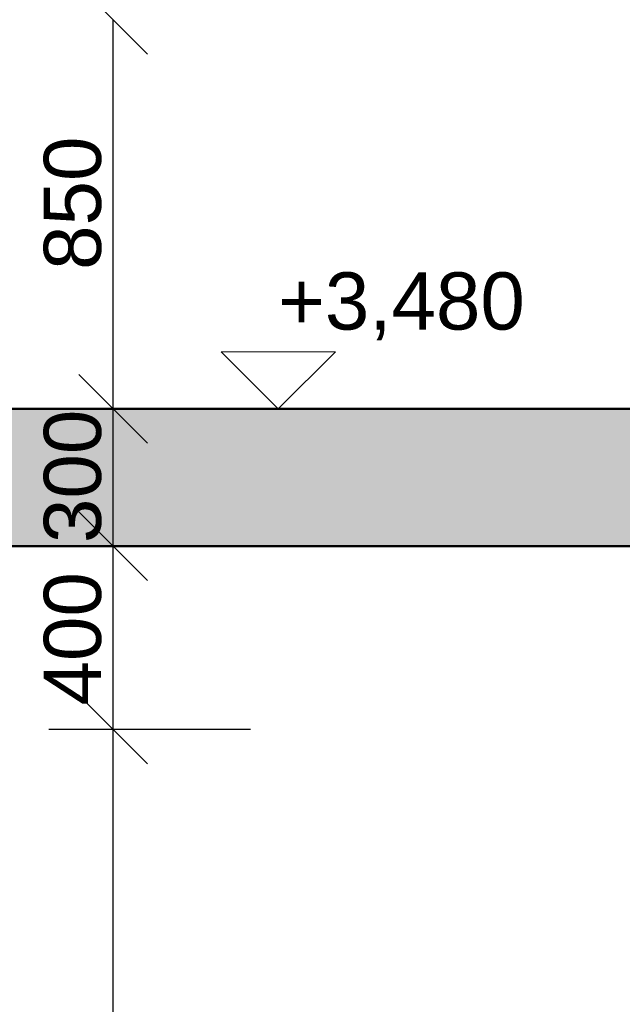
# Model space of a CAD drawing. Header units: millimetres. Extents: x -25478 to 4005, y -8416 to 11348.
# Tile 222 of 256: x -2229 to -912, y 2180 to 4330. Entities that reach past the tile are written whole.
import ezdxf

# ---------------------------------------------------------------- set-up
doc = ezdxf.new("R2010")
doc.units = ezdxf.units.MM
doc.header["$MEASUREMENT"] = 0
doc.linetypes.add('Wipeout_Contour', pattern=[1000, 0, -1000])
for name, color, linetype in [('POHLED ZÁPADNÍ_1_Konstrukce - nosné', 7, 'Continuous'), ('POHLED ZÁPADNÍ_1_Kóty - SP', 7, 'Continuous'), ('POHLED ZÁPADNÍ_1_Nové_Kóty - SP', 7, 'Continuous'), ('POHLED ZÁPADNÍ_1_Výplně - Povrchové', 7, 'Continuous'), ('POHLED ZÁPADNÍ_1_Výplně – Řezové', 7, 'Continuous')]:
    doc.layers.add(name, color=color, linetype=linetype)
doc.styles.add('GENEROVANÝ_STYL_2', font='txt')

msp = doc.modelspace()

# ---------------------------------------------------------------- linework, layer by layer
at = {"layer": 'POHLED ZÁPADNÍ_1_Konstrukce - nosné', "color": 251, "linetype": 'Continuous', "lineweight": 13, "true_color": 0x6a6a6a}
msp.add_line((-6347.6, 3180), (-321.5, 3180), dxfattribs=at)
at = {"layer": 'POHLED ZÁPADNÍ_1_Konstrukce - nosné', "color": 7, "linetype": 'Continuous', "lineweight": 50, "flags": 128}
msp.add_lwpolyline([(-821.7, 3180), (-2556, 3180), (-5857.9, 3180)], dxfattribs=at)
at = {"layer": 'POHLED ZÁPADNÍ_1_Nové_Kóty - SP', "color": 1, "linetype": 'Continuous', "lineweight": 25}
for p, q in [((-2099.6, 3255), (-1949.6, 3105)), ((-1724.6, 3180), (-2165.2, 3180)), ((-2024.6, 2780), (-2024.6, 3180)), ((-2099.6, 2855), (-1949.6, 2705)), ((-1724.6, 2780), (-2165.2, 2780)), ((-2024.6, 980), (-2024.6, 2780))]:
    msp.add_line(p, q, dxfattribs=at)

# ---------------------------------------------------------------- texts
at = {"layer": 'POHLED ZÁPADNÍ_1_Kóty - SP', "color": 1, "linetype": 'Continuous', "lineweight": 25, "char_height": 125, "width": 284.572, "attachment_point": 7, "rotation": 90, "style": 'GENEROVANÝ_STYL_2'}
for s, insert in [('\\A1;{\\pql;\\fArial|b0|i0|c0|p38;300}', (-2049.6, 3187.1)), ('\\A1;{\\pql;\\fArial|b0|i0|c0|p38;400}', (-2049.6, 2832.3))]:
    msp.add_mtext(s, dxfattribs=dict(at, insert=insert))

# ---------------------------------------------------------------- wipeouts: each hides what was drawn before it
at = {"color": 254, "linetype": 'Wipeout_Contour', "lineweight": 0, "ltscale": 1235219.686544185}
msp.add_wipeout([(-10530.7, 6480), (-10530.7, 6166.7), (-10528.4, 6166.7), (-10528.4, 4355), (-10500.7, 4355), (-10500.7, 4330), (-10528.4, 4330), (-10528.4, 3480), (-9026.1, 3480), (-9031.1, 3760), (-9033.4, 3760), (-9040.7, 3762.9), (-9043.7, 3770), (-9043.7, 3870), (-9040.7, 3877.1), (-9033.4, 3880), (-9014.5, 3880), (-9014.5, 4280), (-8674.5, 4280), (-8674.5, 3880), (-8655.7, 3880), (-8648.4, 3877.1), (-8645.4, 3870), (-8645.4, 3770), (-8648.4, 3762.9), (-8655.7, 3760), (-8658, 3760), (-8663, 3480), (-8323.4, 3480), (-8328.4, 3760), (-8330.7, 3760), (-8338, 3762.9), (-8341, 3770), (-8341, 3870), (-8338, 3877.1), (-8330.7, 3880), (-8311.9, 3880), (-8311.9, 4280), (-7971.9, 4280), (-7971.9, 3880), (-7953.1, 3880), (-7945.8, 3877.1), (-7942.7, 3870), (-7942.7, 3770), (-7945.8, 3762.9), (-7953.1, 3760), (-7955.3, 3760), (-7960.3, 3480), (-7651.2, 3480), (-7656.2, 3760), (-7658.4, 3760), (-7665.7, 3762.9), (-7668.7, 3770), (-7668.7, 3870), (-7665.7, 3877.1), (-7658.4, 3880), (-7639.6, 3880), (-7639.6, 4280), (-7299.6, 4280), (-7299.6, 3880), (-7280.8, 3880), (-7273.5, 3877.1), (-7270.4, 3870), (-7270.4, 3770), (-7273.5, 3762.9), (-7280.8, 3760), (-7283, 3760), (-7288, 3480), (-6964.1, 3480), (-6969.1, 3760), (-6971.3, 3760), (-6978.7, 3762.9), (-6981.7, 3770), (-6981.7, 3870), (-6978.7, 3877.1), (-6971.3, 3880), (-6952.5, 3880), (-6952.5, 4280), (-6612.5, 4280), (-6612.5, 3880), (-6593.7, 3880), (-6586.4, 3877.1), (-6583.4, 3870), (-6583.4, 3770), (-6586.4, 3762.9), (-6593.7, 3760), (-6596, 3760), (-6601, 3480), (-4696.2, 3480), (-4701.2, 3760), (-4703.5, 3760), (-4710.8, 3762.9), (-4713.8, 3770), (-4713.8, 3870), (-4710.8, 3877.1), (-4703.5, 3880), (-4684.6, 3880), (-4684.6, 4280), (-4344.6, 4280), (-4344.6, 3880), (-4325.8, 3880), (-4318.5, 3877.1), (-4315.5, 3870), (-4315.5, 3770), (-4318.5, 3762.9), (-4325.8, 3760), (-4328.1, 3760), (-4333.1, 3480), (-3993.5, 3480), (-3998.5, 3760), (-4000.8, 3760), (-4008.1, 3762.9), (-4011.1, 3770), (-4011.1, 3870), (-4008.1, 3877.1), (-4000.8, 3880), (-3982, 3880), (-3982, 4280), (-3642, 4280), (-3642, 3880), (-3623.2, 3880), (-3615.9, 3877.1), (-3612.8, 3870), (-3612.8, 3770), (-3615.9, 3762.9), (-3623.2, 3760), (-3625.4, 3760), (-3630.4, 3480), (-3349.2, 3480), (-3354.2, 3760), (-3356.5, 3760), (-3363.8, 3762.9), (-3366.8, 3770), (-3366.8, 3870), (-3363.8, 3877.1), (-3356.5, 3880), (-3337.6, 3880), (-3337.6, 4280), (-2997.6, 4280), (-2997.6, 3880), (-2978.8, 3880), (-2971.5, 3877.1), (-2968.5, 3870), (-2968.5, 3770), (-2971.5, 3762.9), (-2978.8, 3760), (-2981.1, 3760), (-2986.1, 3480), (-2662.2, 3480), (-2667.2, 3760), (-2669.4, 3760), (-2676.7, 3762.9), (-2679.7, 3770), (-2679.7, 3870), (-2676.7, 3877.1), (-2669.4, 3880), (-2650.6, 3880), (-2650.6, 4280), (-2310.6, 4280), (-2310.6, 3880), (-2291.8, 3880), (-2284.5, 3877.1), (-2281.4, 3870), (-2281.4, 3770), (-2284.5, 3762.9), (-2291.8, 3760), (-2294, 3760), (-2299, 3480), (-771.5, 3480), (-771.5, 4330), (-801.5, 4330), (-801.5, 4355), (-771.5, 4355), (-771.5, 6480)], dxfattribs=at).dxf.layer = 'POHLED ZÁPADNÍ_1_Výplně - Povrchové'

# ---------------------------------------------------------------- next in the draw order: hatches: boundary and pattern name
at = {"layer": 'POHLED ZÁPADNÍ_1_Výplně – Řezové', "linetype": 'Continuous', "lineweight": 13}
msp.add_hatch(color=254, dxfattribs=at).paths.add_polyline_path([(-2556, 3180), (-322.2, 3180), (-322.2, 3480), (-2556, 3480)])

# ---------------------------------------------------------------- next in the draw order: linework, layer by layer
at = {"layer": 'POHLED ZÁPADNÍ_1_Konstrukce - nosné', "color": 7, "linetype": 'Continuous', "lineweight": 50, "flags": 128}
msp.add_lwpolyline([(-771.5, 3480), (-2556, 3480), (-10530.7, 3480)], dxfattribs=at)
at = {"layer": 'POHLED ZÁPADNÍ_1_Kóty - SP', "color": 154, "linetype": 'Continuous', "lineweight": 13}
for p, q in [((-1664.2, 3480), (-1789.2, 3605)), ((-1789.2, 3605), (-1539.2, 3605)), ((-1539.2, 3605), (-1664.2, 3480)), ((-1664.2, 3480), (-1757.9, 3480)), ((-1664.2, 3480), (-1364.2, 3480))]:
    msp.add_line(p, q, dxfattribs=at)
at = {"layer": 'POHLED ZÁPADNÍ_1_Nové_Kóty - SP', "color": 1, "linetype": 'Continuous', "lineweight": 25}
for p, q in [((-2099.6, 4405), (-1949.6, 4255)), ((-2024.6, 3480), (-2024.6, 4330)), ((-2099.6, 3555), (-1949.6, 3405)), ((-1724.6, 3480), (-2165.2, 3480)), ((-2024.6, 3180), (-2024.6, 3480))]:
    msp.add_line(p, q, dxfattribs=at)

# ---------------------------------------------------------------- next in the draw order: texts
at = {"layer": 'POHLED ZÁPADNÍ_1_Kóty - SP', "color": 1, "linetype": 'Continuous', "lineweight": 25, "insert": (-2049.6, 3783.5), "char_height": 125, "width": 284.572, "attachment_point": 7, "rotation": 90, "style": 'GENEROVANÝ_STYL_2'}
msp.add_mtext('\\A1;{\\pql;\\fArial|b0|i0|c0|p38;850}', dxfattribs=at)
at = {"layer": 'POHLED ZÁPADNÍ_1_Kóty - SP', "color": 154, "linetype": 'Continuous', "lineweight": 13, "insert": (-1664.2, 3630), "char_height": 125, "width": 528.001, "attachment_point": 7, "style": 'GENEROVANÝ_STYL_2'}
msp.add_mtext('\\A1;{\\pql;\\fArial|b0|i0|c0|p38;+3,480}', dxfattribs=at)

doc.saveas('drawing.dxf')
